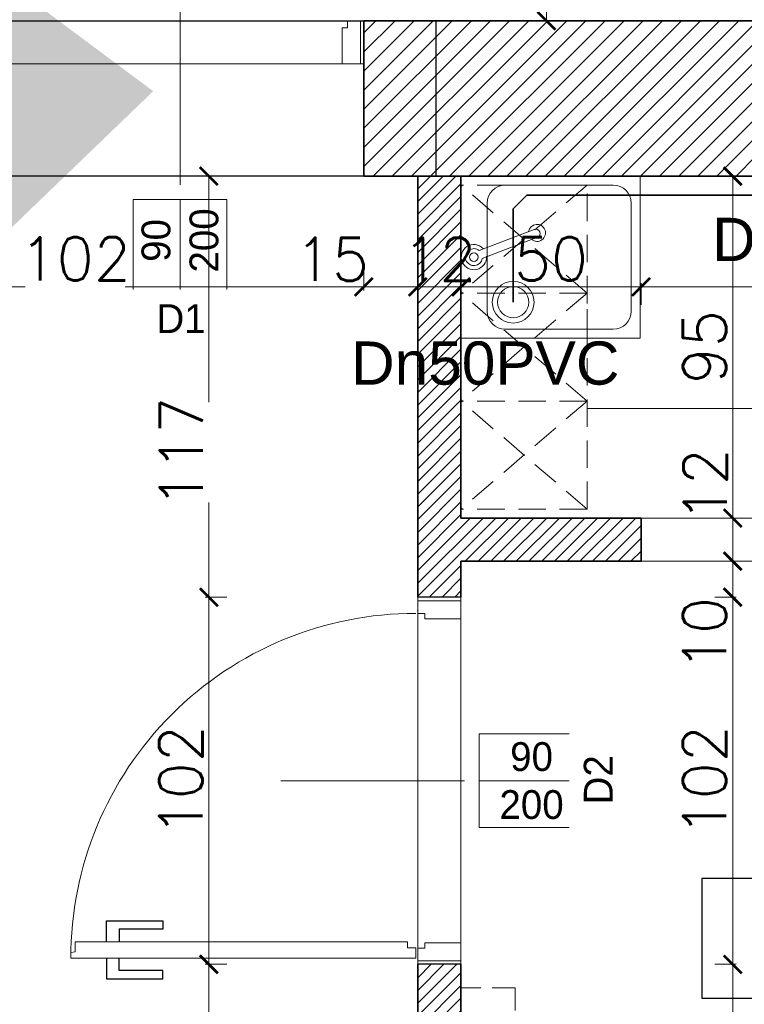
# Model space of a CAD drawing. Header units: millimetres. Extents: x -740 to 33545, y 5178 to 22494.
# Tile 126 of 250: x 9885 to 10086, y 10129 to 10403. Entities that reach past the tile are written whole.
import ezdxf
from ezdxf.lldxf.tags import DXFTag

# ---------------------------------------------------------------- set-up
doc = ezdxf.new("R2010")
doc.units = ezdxf.units.MM
doc.header["$MEASUREMENT"] = 0
doc.linetypes.add('DASHED', pattern=[19.05, 12.7, -6.35])
doc.linetypes.add('DASHED2', pattern=[9.525, 6.35, -3.175])
doc.layers.get('Defpoints').update_dxf_attribs({"color": 252})
for name, color, linetype, lineweight in [('_IS_EKO_KS_opis', 7, 'Continuous', 15), ('_IS_EKO_KS_prow_w_posadzce', 34, 'Continuous', 35), ('A_istniejÄ…ce Ĺ›ciany', 252, 'Continuous', 35), ('A_l.przerywana', 252, 'ICAD_ISO03W100', 9), ('A_opisy', 252, 'Continuous', 15), ('A_projektowane sciany', 252, 'Continuous', 35), ('A_wyposaĹĽenie', 252, 'Continuous', 9), ('l. przekrojowa', 252, 'Continuous', 30), ('l.wypeĹ‚nien', 252, 'Continuous', 5), ('mebelki', 252, 'Continuous', 9), ('Nowe_820-G Rysunki Obrazki_Nr_piĂłra__23', 252, 'Continuous', 15), ('wymiarowanie', 252, 'Continuous', 9)]:
    doc.layers.add(name, color=color, linetype=linetype, lineweight=lineweight)
doc.layers.add('stolarka', color=252, linetype='Continuous')
doc.layers.add('tabelki opis', color=252, linetype='Continuous')
doc.styles.add('Arial_1', font='arial.ttf')
doc.styles.add('styl2', font='simplex.shx')
tags = doc.linetypes.add('ICAD_ISO03W100', pattern=[30, 12, -18]).pattern_tags.tags
tags[6:7] = [DXFTag(74, 4), DXFTag(75, 0), DXFTag(340, '0'), DXFTag(46, 1.0), DXFTag(50, 0.0), DXFTag(44, 0.0), DXFTag(45, 0.0)]
tags[4:5] = [DXFTag(74, 4), DXFTag(75, 0), DXFTag(340, '0'), DXFTag(46, 1.0), DXFTag(50, 0.0), DXFTag(44, 0.0), DXFTag(45, 0.0)]
doc.dimstyles.new('ISO', dxfattribs={"dimtxt": 180, "dimasz": 180, "dimexe": 180, "dimexo": 180, "dimgap": 90, "dimtad": 1, "dimtoh": 1, "dimdec": 0, "dimzin": 0, "dimdsep": 46, "dimtxsty": 'Standard', "dimsah": 1, "dimcen": 90, "dimdle": 100, "dimadec": 4, "dimazin": 0, "dimtfac": 1, "dimtdec": 4, "dimtofl": 0, "dimtmove": 0, "dimatfit": 3, "dimfxl": 0, "dimtvp": 180, "dimtolj": 1, "dimtzin": 0, "dimarcsym": 0})
doc.dimstyles.new('Skala 1-50', dxfattribs={"dimtxt": 12, "dimasz": 5, "dimexe": 1, "dimexo": 1, "dimgap": 1.5, "dimtad": 1, "dimdec": 1, "dimrnd": 0.5, "dimtxsty": 'styl2', "dimblk": 'ARCHTICK', "dimcen": 5, "dimadec": 0, "dimazin": 0, "dimtfac": 1, "dimtdec": 1, "dimtmove": 1, "dimatfit": 3, "dimldrblk": 'ARCHTICK', "dimfxl": 0, "dimlwd": -1, "dimlwe": -1, "dimarcsym": 0})

# ---------------------------------------------------------------- blocks, each defined once
blk = doc.blocks.new('_ArchTick')
at = {"color": 0, "linetype": 'ByBlock', "const_width": 0.15}
blk.add_lwpolyline([(-0.5, -0.5), (0.5, 0.5)], dxfattribs=at)
blk = doc.blocks.new('*D2244')
at = {"layer": 'Defpoints', "color": 0}
for p in [(10055.83, 10552.52), (10030.92, 10402.52), (10066.23, 10402.52)]:
    blk.add_point(p, dxfattribs=at)
at = {"layer": 'wymiarowanie', "color": 0}
for p, q in [((10035.92, 10552.52), (10029.92, 10552.52)), ((10030.92, 10552.52), (10030.92, 10402.52)), ((10035.92, 10402.52), (10029.92, 10402.52))]:
    blk.add_line(p, q, dxfattribs=at)
at = {"layer": 'wymiarowanie', "color": 0, "xscale": 5, "yscale": 5, "zscale": 5}
for p, rotation in [((10030.92, 10552.52), 90), ((10030.92, 10402.52), 270)]:
    blk.add_blockref('_ArchTick', p, dxfattribs=dict(at, rotation=rotation))
at = {"layer": 'wymiarowanie', "color": 0, "insert": (10023.12, 10477.52), "char_height": 12, "attachment_point": 5, "rotation": 90, "style": 'styl2'}
blk.add_mtext('150', dxfattribs=at)
blk = doc.blocks.new('*D2609')
at = {"layer": 'Defpoints', "color": 0}
for p in [(9980.19, 10434.77), (9878.19, 10402.52), (9980.19, 10402.52)]:
    blk.add_point(p, dxfattribs=at)
at = {"layer": 'wymiarowanie', "color": 0}
for p, q in [((9878.19, 10429.77), (9878.19, 10435.77)), ((9878.19, 10434.77), (9980.19, 10434.77)), ((9980.19, 10429.77), (9980.19, 10435.77))]:
    blk.add_line(p, q, dxfattribs=at)
at = {"layer": 'wymiarowanie', "color": 0, "xscale": 5, "yscale": 5, "zscale": 5, "rotation": 180}
blk.add_blockref('_ArchTick', (9878.19, 10434.77), dxfattribs=at)
at = {"layer": 'wymiarowanie', "color": 0, "xscale": 5, "yscale": 5, "zscale": 5}
blk.add_blockref('_ArchTick', (9980.19, 10434.77), dxfattribs=at)
at = {"layer": 'wymiarowanie', "color": 0, "insert": (9929.19, 10442.57), "char_height": 12, "attachment_point": 5, "style": 'styl2'}
blk.add_mtext('102', dxfattribs=at)
blk = doc.blocks.new('*D2610')
at = {"layer": 'Defpoints', "color": 0}
for p in [(10089.09, 10434.77), (9980.19, 10402.52), (10089.09, 10402.52)]:
    blk.add_point(p, dxfattribs=at)
at = {"layer": 'wymiarowanie', "color": 0}
for p, q in [((9980.19, 10429.77), (9980.19, 10435.77)), ((9980.19, 10434.77), (10089.09, 10434.77)), ((10089.09, 10429.77), (10089.09, 10435.77))]:
    blk.add_line(p, q, dxfattribs=at)
at = {"layer": 'wymiarowanie', "color": 0, "xscale": 5, "yscale": 5, "zscale": 5, "rotation": 180}
blk.add_blockref('_ArchTick', (9980.19, 10434.77), dxfattribs=at)
at = {"layer": 'wymiarowanie', "color": 0, "xscale": 5, "yscale": 5, "zscale": 5}
blk.add_blockref('_ArchTick', (10089.09, 10434.77), dxfattribs=at)
at = {"layer": 'wymiarowanie', "color": 0, "insert": (10034.64, 10442.57), "char_height": 12, "attachment_point": 5, "style": 'styl2'}
blk.add_mtext('109', dxfattribs=at)
blk = doc.blocks.new('*D2626')
at = {"layer": 'Defpoints', "color": 0}
for p in [(9878.19, 10359.34), (9980.19, 10359.34), (9980.19, 10328.56)]:
    blk.add_point(p, dxfattribs=at)
at = {"layer": 'wymiarowanie', "color": 0}
for p, q in [((9878.19, 10333.56), (9878.19, 10327.56)), ((9980.19, 10333.56), (9980.19, 10327.56)), ((9878.19, 10328.56), (9886.18, 10328.56)), ((9980.19, 10328.56), (9913.95, 10328.56))]:
    blk.add_line(p, q, dxfattribs=at)
at = {"layer": 'wymiarowanie', "color": 0, "xscale": 5, "yscale": 5, "zscale": 5, "rotation": 180}
blk.add_blockref('_ArchTick', (9878.19, 10328.56), dxfattribs=at)
at = {"layer": 'wymiarowanie', "color": 0, "xscale": 5, "yscale": 5, "zscale": 5}
blk.add_blockref('_ArchTick', (9980.19, 10328.56), dxfattribs=at)
at = {"layer": 'wymiarowanie', "color": 0, "insert": (9900.07, 10336.36), "char_height": 12, "attachment_point": 5, "style": 'styl2'}
blk.add_mtext('102', dxfattribs=at)
blk = doc.blocks.new('*D2627')
at = {"layer": 'Defpoints', "color": 0}
for p in [(9980.19, 10359.34), (9995.19, 10359.34), (9995.19, 10328.56)]:
    blk.add_point(p, dxfattribs=at)
at = {"layer": 'wymiarowanie', "color": 0}
for p, q in [((9980.19, 10333.56), (9980.19, 10327.56)), ((9995.19, 10333.56), (9995.19, 10327.56)), ((9980.19, 10328.56), (9995.19, 10328.56))]:
    blk.add_line(p, q, dxfattribs=at)
at = {"layer": 'wymiarowanie', "color": 0, "xscale": 5, "yscale": 5, "zscale": 5, "rotation": 180}
blk.add_blockref('_ArchTick', (9980.19, 10328.56), dxfattribs=at)
at = {"layer": 'wymiarowanie', "color": 0, "xscale": 5, "yscale": 5, "zscale": 5}
blk.add_blockref('_ArchTick', (9995.19, 10328.56), dxfattribs=at)
at = {"layer": 'wymiarowanie', "color": 0, "insert": (9971.36, 10336.21), "char_height": 12, "attachment_point": 5, "style": 'styl2'}
blk.add_mtext('15', dxfattribs=at)
blk = doc.blocks.new('*D2628')
at = {"layer": 'Defpoints', "color": 0}
for p in [(9995.19, 10359.34), (10007.19, 10328.56), (10007.19, 10266.84)]:
    blk.add_point(p, dxfattribs=at)
at = {"layer": 'wymiarowanie', "color": 0}
for p, q in [((9995.19, 10333.56), (9995.19, 10327.56)), ((9995.19, 10328.56), (10007.19, 10328.56)), ((10007.19, 10323.56), (10007.19, 10329.56))]:
    blk.add_line(p, q, dxfattribs=at)
at = {"layer": 'wymiarowanie', "color": 0, "xscale": 5, "yscale": 5, "zscale": 5, "rotation": 180}
blk.add_blockref('_ArchTick', (9995.19, 10328.56), dxfattribs=at)
at = {"layer": 'wymiarowanie', "color": 0, "xscale": 5, "yscale": 5, "zscale": 5}
blk.add_blockref('_ArchTick', (10007.19, 10328.56), dxfattribs=at)
at = {"layer": 'wymiarowanie', "color": 0, "insert": (10001.19, 10336.21), "char_height": 12, "attachment_point": 5, "style": 'styl2'}
blk.add_mtext('12', dxfattribs=at)
blk = doc.blocks.new('*D2629')
at = {"layer": 'Defpoints', "color": 0}
for p in [(10057.19, 10328.56), (10007.19, 10266.84), (10057.19, 10264.34)]:
    blk.add_point(p, dxfattribs=at)
at = {"layer": 'wymiarowanie', "color": 0}
for p, q in [((10007.19, 10323.56), (10007.19, 10329.56)), ((10007.19, 10328.56), (10057.19, 10328.56)), ((10057.19, 10323.56), (10057.19, 10329.56))]:
    blk.add_line(p, q, dxfattribs=at)
at = {"layer": 'wymiarowanie', "color": 0, "xscale": 5, "yscale": 5, "zscale": 5, "rotation": 180}
blk.add_blockref('_ArchTick', (10007.19, 10328.56), dxfattribs=at)
at = {"layer": 'wymiarowanie', "color": 0, "xscale": 5, "yscale": 5, "zscale": 5}
blk.add_blockref('_ArchTick', (10057.19, 10328.56), dxfattribs=at)
at = {"layer": 'wymiarowanie', "color": 0, "insert": (10032.19, 10336.36), "char_height": 12, "attachment_point": 5, "style": 'styl2'}
blk.add_mtext('50', dxfattribs=at)
blk = doc.blocks.new('*D2630')
at = {"layer": 'Defpoints', "color": 0}
for p in [(10154.19, 10328.56), (10057.19, 10264.34), (10154.19, 10264.34)]:
    blk.add_point(p, dxfattribs=at)
at = {"layer": 'wymiarowanie', "color": 0}
for p, q in [((10057.19, 10323.56), (10057.19, 10329.56)), ((10057.19, 10328.56), (10154.19, 10328.56)), ((10154.19, 10323.56), (10154.19, 10329.56))]:
    blk.add_line(p, q, dxfattribs=at)
at = {"layer": 'wymiarowanie', "color": 0, "xscale": 5, "yscale": 5, "zscale": 5, "rotation": 180}
blk.add_blockref('_ArchTick', (10057.19, 10328.56), dxfattribs=at)
at = {"layer": 'wymiarowanie', "color": 0, "xscale": 5, "yscale": 5, "zscale": 5}
blk.add_blockref('_ArchTick', (10154.19, 10328.56), dxfattribs=at)
at = {"layer": 'wymiarowanie', "color": 0, "insert": (10105.69, 10336.36), "char_height": 12, "attachment_point": 5, "style": 'styl2'}
blk.add_mtext('97', dxfattribs=at)
blk = doc.blocks.new('*D2755')
at = {"layer": 'Defpoints', "color": 0}
for p in [(9937.17, 10140.34), (9995.19, 10140.34), (9995.19, 9896.26)]:
    blk.add_point(p, dxfattribs=at)
at = {"layer": 'wymiarowanie', "color": 0}
for p, q in [((9942.17, 10140.34), (9936.17, 10140.34)), ((9937.17, 9896.26), (9937.17, 10140.34)), ((9942.17, 9896.26), (9936.17, 9896.26))]:
    blk.add_line(p, q, dxfattribs=at)
at = {"layer": 'wymiarowanie', "color": 0, "xscale": 5, "yscale": 5, "zscale": 5}
for p, rotation in [((9937.17, 10140.34), 90), ((9937.17, 9896.26), 270)]:
    blk.add_blockref('_ArchTick', p, dxfattribs=dict(at, rotation=rotation))
at = {"layer": 'wymiarowanie', "color": 0, "insert": (9929.52, 10018.3), "char_height": 12, "attachment_point": 5, "rotation": 90, "style": 'styl2'}
blk.add_mtext('244', dxfattribs=at)
blk = doc.blocks.new('*D2756')
at = {"layer": 'Defpoints', "color": 0}
for p in [(9937.17, 10242.34), (9995.19, 10242.34), (9995.19, 10140.34)]:
    blk.add_point(p, dxfattribs=at)
at = {"layer": 'wymiarowanie', "color": 0}
for p, q in [((9942.17, 10242.34), (9936.17, 10242.34)), ((9937.17, 10140.34), (9937.17, 10242.34)), ((9942.17, 10140.34), (9936.17, 10140.34))]:
    blk.add_line(p, q, dxfattribs=at)
at = {"layer": 'wymiarowanie', "color": 0, "xscale": 5, "yscale": 5, "zscale": 5}
for p, rotation in [((9937.17, 10242.34), 90), ((9937.17, 10140.34), 270)]:
    blk.add_blockref('_ArchTick', p, dxfattribs=dict(at, rotation=rotation))
at = {"layer": 'wymiarowanie', "color": 0, "insert": (9929.37, 10191.34), "char_height": 12, "attachment_point": 5, "rotation": 90, "style": 'styl2'}
blk.add_mtext('102', dxfattribs=at)
blk = doc.blocks.new('*D2757')
at = {"layer": 'Defpoints', "color": 0}
for p in [(9937.17, 10359.34), (9980.19, 10359.34), (9995.19, 10242.34)]:
    blk.add_point(p, dxfattribs=at)
at = {"layer": 'wymiarowanie', "color": 0}
for p, q in [((9942.17, 10359.34), (9936.17, 10359.34)), ((9937.17, 10359.34), (9937.17, 10296.56)), ((9937.17, 10242.34), (9937.17, 10268.63)), ((9942.17, 10242.34), (9936.17, 10242.34))]:
    blk.add_line(p, q, dxfattribs=at)
at = {"layer": 'wymiarowanie', "color": 0, "xscale": 5, "yscale": 5, "zscale": 5}
for p, rotation in [((9937.17, 10359.34), 90), ((9937.17, 10242.34), 270)]:
    blk.add_blockref('_ArchTick', p, dxfattribs=dict(at, rotation=rotation))
at = {"layer": 'wymiarowanie', "color": 0, "insert": (9929.52, 10282.6), "char_height": 12, "attachment_point": 5, "rotation": 90, "style": 'styl2'}
blk.add_mtext('117', dxfattribs=at)
blk = doc.blocks.new('*D2765')
at = {"layer": 'Defpoints', "color": 0}
for p in [(10071.5, 10359.34), (10071.5, 10264.34), (10082.64, 10264.34)]:
    blk.add_point(p, dxfattribs=at)
at = {"layer": 'wymiarowanie', "color": 0}
for p, q in [((10077.64, 10359.34), (10083.64, 10359.34)), ((10082.64, 10359.34), (10082.64, 10264.34)), ((10077.64, 10264.34), (10083.64, 10264.34))]:
    blk.add_line(p, q, dxfattribs=at)
at = {"layer": 'wymiarowanie', "color": 0, "xscale": 5, "yscale": 5, "zscale": 5}
for p, rotation in [((10082.64, 10359.34), 90), ((10082.64, 10264.34), 270)]:
    blk.add_blockref('_ArchTick', p, dxfattribs=dict(at, rotation=rotation))
at = {"layer": 'wymiarowanie', "color": 0, "insert": (10074.84, 10311.84), "char_height": 12, "attachment_point": 5, "rotation": 90, "style": 'styl2'}
blk.add_mtext('95', dxfattribs=at)
blk = doc.blocks.new('*D2766')
at = {"layer": 'Defpoints', "color": 0}
for p in [(10071.5, 10264.34), (10057.19, 10252.34), (10082.64, 10252.34)]:
    blk.add_point(p, dxfattribs=at)
at = {"layer": 'wymiarowanie', "color": 0}
for p, q in [((10077.64, 10264.34), (10083.64, 10264.34)), ((10082.64, 10264.34), (10082.64, 10252.34)), ((10077.64, 10252.34), (10083.64, 10252.34))]:
    blk.add_line(p, q, dxfattribs=at)
at = {"layer": 'wymiarowanie', "color": 0, "xscale": 5, "yscale": 5, "zscale": 5}
for p, rotation in [((10082.64, 10264.34), 90), ((10082.64, 10252.34), 270)]:
    blk.add_blockref('_ArchTick', p, dxfattribs=dict(at, rotation=rotation))
at = {"layer": 'wymiarowanie', "color": 0, "insert": (10074.99, 10273.47), "char_height": 12, "attachment_point": 5, "rotation": 90, "style": 'styl2'}
blk.add_mtext('12', dxfattribs=at)
blk = doc.blocks.new('*D2767')
at = {"layer": 'Defpoints', "color": 0}
for p in [(10057.19, 10252.34), (10007.19, 10242.34), (10082.64, 10242.34)]:
    blk.add_point(p, dxfattribs=at)
at = {"layer": 'wymiarowanie', "color": 0}
for p, q in [((10077.64, 10252.34), (10083.64, 10252.34)), ((10082.64, 10252.34), (10082.64, 10242.34)), ((10077.64, 10242.34), (10083.64, 10242.34))]:
    blk.add_line(p, q, dxfattribs=at)
at = {"layer": 'wymiarowanie', "color": 0, "xscale": 5, "yscale": 5, "zscale": 5}
for p, rotation in [((10082.64, 10252.34), 90), ((10082.64, 10242.34), 270)]:
    blk.add_blockref('_ArchTick', p, dxfattribs=dict(at, rotation=rotation))
at = {"layer": 'wymiarowanie', "color": 0, "insert": (10074.84, 10232.11), "char_height": 12, "attachment_point": 5, "rotation": 90, "style": 'styl2'}
blk.add_mtext('10', dxfattribs=at)
blk = doc.blocks.new('*D2768')
at = {"layer": 'Defpoints', "color": 0}
for p in [(10007.19, 10242.34), (10007.19, 10140.34), (10082.64, 10140.34)]:
    blk.add_point(p, dxfattribs=at)
at = {"layer": 'wymiarowanie', "color": 0}
for p, q in [((10077.64, 10242.34), (10083.64, 10242.34)), ((10082.64, 10242.34), (10082.64, 10140.34)), ((10077.64, 10140.34), (10083.64, 10140.34))]:
    blk.add_line(p, q, dxfattribs=at)
at = {"layer": 'wymiarowanie', "color": 0, "xscale": 5, "yscale": 5, "zscale": 5}
for p, rotation in [((10082.64, 10242.34), 90), ((10082.64, 10140.34), 270)]:
    blk.add_blockref('_ArchTick', p, dxfattribs=dict(at, rotation=rotation))
at = {"layer": 'wymiarowanie', "color": 0, "insert": (10074.84, 10191.34), "char_height": 12, "attachment_point": 5, "rotation": 90, "style": 'styl2'}
blk.add_mtext('102', dxfattribs=at)
blk = doc.blocks.new('*D2769')
at = {"layer": 'Defpoints', "color": 0}
for p in [(10007.19, 10140.34), (10015.44, 9919.76), (10082.64, 9919.76)]:
    blk.add_point(p, dxfattribs=at)
at = {"layer": 'wymiarowanie', "color": 0}
for p, q in [((10077.64, 10140.34), (10083.64, 10140.34)), ((10082.64, 10140.34), (10082.64, 9919.76)), ((10077.64, 9919.76), (10083.64, 9919.76))]:
    blk.add_line(p, q, dxfattribs=at)
at = {"layer": 'wymiarowanie', "color": 0, "xscale": 5, "yscale": 5, "zscale": 5}
for p, rotation in [((10082.64, 10140.34), 90), ((10082.64, 9919.76), 270)]:
    blk.add_blockref('_ArchTick', p, dxfattribs=dict(at, rotation=rotation))
at = {"layer": 'wymiarowanie', "color": 0, "insert": (10074.29, 10030.05), "char_height": 12, "attachment_point": 5, "rotation": 90, "style": 'styl2'}
blk.add_mtext('220,5', dxfattribs=at)

msp = doc.modelspace()

# ---------------------------------------------------------------- hatches: boundary and pattern name
at = {"layer": 'l.wypeĹ‚nien'}
h = msp.add_hatch(dxfattribs=at)
h.set_pattern_fill('ANSI31', color=256, scale=30, style=0)
h.paths.add_polyline_path([(10179.68, 10402.52), (10279.59, 10402.52), (10279.59, 10396.52), (10273.59, 10396.52), (10273.59, 10123.69), (10279.59, 10126.48), (10279.59, 10017.29), (10316.23, 10017.29), (10316.23, 9992.74), (10279.59, 9992.74), (10279.59, 9927.76), (10254.19, 9927.76), (10254.19, 10359.34), (10179.68, 10359.34)])
h.paths.add_polyline_path([(10260.11, 10246.37), (10272.71, 10246.37), (10272.71, 10279.87), (10260.11, 10279.87)], flags=24)
h.paths.add_polyline_path([(10504.8, 10309.84), (10504.8, 10297.84), (10504.8, 10254.75), (10504.8, 10017.29), (10504.8, 9992.74), (10504.8, 9927.76), (10529.35, 9927.76), (10529.35, 10281.34), (10542.35, 10281.34), (10542.35, 10359.34), (10636.35, 10359.34), (10635.51, 10402.52), (10504.8, 10402.52), (10504.8, 10396.52)])
h.paths.add_polyline_path([(10504.8, 10396.52), (10510.8, 10396.52), (10510.8, 10309.84), (10504.8, 10309.84)], flags=16)
h.paths.add_polyline_path([(10504.8, 10392.52), (10504.8, 10309.84), (10510.8, 10309.84), (10510.8, 10396.52), (10504.8, 10396.52)], flags=0)
h.paths.add_polyline_path([(10515.95, 10326.34), (10515.95, 10347.34), (10530.35, 10347.34), (10530.35, 10326.34)], flags=16)
h.paths.add_polyline_path([(10515.95, 10347.34), (10515.95, 10326.34), (10530.35, 10326.34), (10530.35, 10347.34)], flags=0)
h.paths.add_polyline_path([(10515.95, 10297.84), (10515.95, 10293.34), (10530.35, 10293.34), (10530.35, 10314.34), (10515.95, 10314.34), (10515.95, 10309.84)], flags=16)
h.paths.add_polyline_path([(10515.95, 10297.84), (10515.95, 10309.84), (10515.95, 10314.34), (10530.35, 10314.34), (10530.35, 10293.34), (10515.95, 10293.34)], flags=0)
h.paths.add_polyline_path([(10504.8, 10254.75), (10504.8, 10297.84), (10510.8, 10297.84), (10510.8, 10254.75)], flags=16)
h.paths.add_polyline_path([(10510.8, 10254.75), (10510.8, 10297.84), (10504.8, 10297.84), (10504.8, 10259.75), (10504.8, 10254.75)], flags=0)
h.paths.add_polyline_path([(10504.8, 10297.84), (10510.8, 10297.84), (10510.8, 10309.84), (10504.8, 10309.84)], flags=16)
h.paths.add_polyline_path([(10504.8, 10309.84), (10510.8, 10309.84), (10510.8, 10297.84), (10504.8, 10297.84)], flags=0)
h.paths.add_polyline_path([(10510.8, 10309.84), (10515.95, 10309.84), (10515.95, 10297.84), (10510.8, 10297.84)], flags=16)
h.paths.add_polyline_path([(10510.84, 10326.02), (10523.45, 10326.02), (10523.45, 10359.52), (10510.84, 10359.52)], flags=8)
h.paths.add_polyline_path([(10510.84, 10326.02), (10523.45, 10326.02), (10523.45, 10359.52), (10510.84, 10359.52)], flags=8)
h.paths.add_polyline_path([(9506.72, 10359.34), (9506.72, 10402.52), (9858.19, 10402.52), (9858.19, 10359.34)])
h.paths.add_polyline_path([(10000.19, 10359.34), (10089.09, 10359.34), (10089.09, 10402.52), (10000.19, 10402.52)])
h.paths.add_polyline_path([(10273.59, 10123.69), (10273.59, 10396.52), (10279.59, 10396.52), (10279.59, 10359.34), (10279.59, 10126.48)])
h.paths.add_polyline_path([(10372.72, 9992.74), (10372.72, 10017.29), (10316.23, 10017.29), (10316.23, 9992.74)])
h.paths.add_polyline_path([(9858.19, 10359.34), (9858.19, 10402.52), (9878.19, 10402.52), (9878.19, 10359.34)])
h.paths.add_polyline_path([(10000.19, 10359.34), (10000.19, 10402.52), (9980.19, 10402.52), (9980.19, 10359.34)])
h.paths.add_polyline_path([(10279.59, 9907.76), (10279.59, 9927.76), (10254.19, 9927.76), (10254.19, 9907.76)])
h.paths.add_polyline_path([(10529.35, 9907.76), (10529.35, 9927.76), (10504.8, 9927.76), (10504.8, 9907.76)])
h.paths.add_polyline_path([(10494.8, 10017.29), (10494.8, 9992.74), (10504.8, 9992.74), (10504.8, 10017.29)])
h = msp.add_hatch(dxfattribs=at)
h.set_pattern_fill('ANSI31', color=256, scale=20, style=0)
h.paths.add_polyline_path([(9995.19, 10040.34), (9995.19, 9907.76), (10254.19, 9907.76), (10254.19, 9919.76), (10134.19, 9919.76), (10054.19, 9919.76), (10007.19, 9919.76), (10007.19, 10040.34), (10007.19, 10140.34), (9995.19, 10140.34)])
h.paths.add_polyline_path([(9995.19, 10242.34), (10007.19, 10242.34), (10007.19, 10252.34), (10057.19, 10252.34), (10057.19, 10264.34), (10007.19, 10264.34), (10007.19, 10359.34), (9995.19, 10359.34)])

# ---------------------------------------------------------------- linework, layer by layer
at = {"layer": '_IS_EKO_KS_prow_w_posadzce'}
for p, q in [((10025.47, 10354.04), (10021.68, 10350.25)), ((10025.47, 10354.04), (10247.1, 10354.04)), ((10021.68, 10350.25), (10021.68, 10324.32))]:
    msp.add_line(p, q, dxfattribs=at)
at = {"layer": 'A_istniejÄ…ce Ĺ›ciany'}
msp.add_line((9980.19, 10359.34), (9980.19, 10402.52), dxfattribs=at)
for points in [[(10089.09, 10402.52), (9980.19, 10402.52)], [(10091.4, 10402.52), (10066.23, 10402.52)], [(9980.19, 10359.34), (10089.09, 10359.34)]]:
    msp.add_lwpolyline(points, dxfattribs=at)
at = {"layer": 'A_l.przerywana', "lineweight": 30, "ltscale": 0.3}
msp.add_lwpolyline([(9858.19, 10402.52), (10000.19, 10402.52), (10000.19, 10359.34), (9858.19, 10359.34)], close=True, dxfattribs=at)
at = {"layer": 'A_l.przerywana', "ltscale": 0.3}
for points in [[(9980.19, 10402.52), (9980.19, 10390.52), (9878.19, 10390.52), (9878.19, 10402.52)], [(9980.19, 10371.34), (9980.19, 10359.34), (9878.19, 10359.34), (9878.19, 10371.34)]]:
    msp.add_lwpolyline(points, dxfattribs=at)
for points in [[(10057.19, 10264.34), (10154.19, 10264.34), (10154.19, 10252.34), (10057.19, 10252.34)], [(9995.19, 10140.34), (10007.19, 10140.34), (10007.19, 10242.34), (9995.19, 10242.34)]]:
    msp.add_lwpolyline(points, close=True, dxfattribs=at)
at = {"layer": 'A_opisy'}
for p, q in [((9929.19, 10352.88), (9929.19, 10407.88)), ((9957.19, 10191.34), (10012.19, 10191.34))]:
    msp.add_line(p, q, dxfattribs=at)
at = {"layer": 'A_projektowane sciany'}
for p, q in [((9995.19, 10242.34), (9995.19, 10359.34)), ((10007.19, 10264.34), (10007.19, 10359.34)), ((10007.19, 10264.34), (10057.19, 10264.34)), ((10057.19, 10264.34), (10057.19, 10252.34)), ((10057.19, 10252.34), (10007.19, 10252.34)), ((10007.19, 10242.34), (10007.19, 10252.34)), ((9995.19, 10040.34), (9995.19, 10140.34)), ((10007.19, 10040.34), (10007.19, 10140.34))]:
    msp.add_line(p, q, dxfattribs=at)
at = {"layer": 'A_wyposaĹĽenie', "linetype": 'DASHED', "ltscale": 0.6}
for p, q in [((10007.19, 10266.84), (10007.19, 10356.84)), ((10042.19, 10356.84), (10007.19, 10326.84)), ((10042.19, 10326.84), (10007.19, 10356.84)), ((10042.19, 10356.84), (10007.19, 10356.84)), ((10007.19, 10266.84), (10007.19, 10356.84)), ((10042.19, 10266.84), (10042.19, 10356.84)), ((10042.19, 10266.84), (10042.19, 10356.84)), ((10042.19, 10296.84), (10007.19, 10326.84)), ((10042.19, 10326.84), (10007.19, 10296.84)), ((10042.19, 10326.84), (10007.19, 10326.84)), ((10042.19, 10296.84), (10007.19, 10326.84)), ((10042.19, 10326.84), (10007.19, 10296.84)), ((10042.19, 10296.84), (10007.19, 10296.84)), ((10042.19, 10266.84), (10007.19, 10296.84)), ((10042.19, 10296.84), (10007.19, 10266.84)), ((10042.19, 10296.84), (10007.19, 10296.84)), ((10042.19, 10266.84), (10007.19, 10296.84)), ((10042.19, 10296.84), (10007.19, 10266.84)), ((10042.19, 10266.84), (10007.19, 10266.84)), ((10042.19, 10266.84), (10007.19, 10266.84))]:
    msp.add_line(p, q, dxfattribs=at)
at = {"layer": 'A_wyposaĹĽenie', "linetype": 'DASHED2'}
for q in [(10007.19, 10133.83), (10022.19, 10013.83), (10022.19, 10013.83)]:
    msp.add_line((10022.19, 10133.83), q, dxfattribs=at)
at = {"layer": 'l. przekrojowa'}
for p, q in [((10007.19, 10242.34), (9995.19, 10242.34)), ((10007.19, 10140.34), (9995.19, 10140.34))]:
    msp.add_line(p, q, dxfattribs=at)
at = {"layer": 'mebelki'}
for p, q in [((10019.48, 10356.84), (10049.48, 10356.84)), ((10014.48, 10321.84), (10014.48, 10351.84)), ((10054.48, 10351.84), (10054.48, 10321.84)), ((10012.25, 10338.67), (10027.54, 10344.54)), ((10028.39, 10342.35), (10013.09, 10336.47)), ((10019.48, 10316.84), (10049.48, 10316.84))]:
    msp.add_line(p, q, dxfattribs=at)
msp.add_lwpolyline([(10007.19, 10314.34), (10007.19, 10359.34), (10056.98, 10359.34), (10056.98, 10314.34)], close=True, dxfattribs=at)
for centre, radius in [((10010.77, 10336.84), 1.18), ((10021.68, 10324.32), 5.8), ((10021.68, 10324.32), 4.36)]:
    msp.add_circle(centre, radius, dxfattribs=at)
for centre, radius, start, end in [((10019.48, 10351.84), 5, 90, 180), ((10049.48, 10351.84), 5, 0, 90), ((10028.29, 10343.57), 2.37, 230.7702, 171.2413), ((10027.97, 10343.44), 1.18, 291.0058, 111.0058), ((10010.77, 10336.84), 3.51, 42.9072, 3.6727), ((10010.77, 10336.84), 2.35, 51.2504, 350.6627), ((10019.48, 10321.84), 5, 180, 270), ((10049.48, 10321.84), 5, 270, 0)]:
    msp.add_arc(centre, radius, start, end, dxfattribs=at)
at = {"layer": 'Nowe_820-G Rysunki Obrazki_Nr_piĂłra__23', "linetype": 'Continuous', "lineweight": 15}
for points in [[(10007.19, 10314.34), (10007.19, 10322.34)], [(10042.19, 10314.34), (10042.19, 10322.34)]]:
    msp.add_lwpolyline(points, dxfattribs=at)
at = {"layer": 'stolarka', "lineweight": 9}
for points in [[(9974.19, 10400.55), (9975.7, 10400.55), (9975.7, 10402.52), (9979.24, 10402.52), (9979.24, 10390.52), (9974.19, 10390.52), (9974.19, 10400.55)], [(9997.16, 10236.29), (9997.16, 10237.81), (9995.19, 10237.81), (9995.19, 10241.34), (10007.19, 10241.34), (10007.19, 10236.29), (9997.16, 10236.29)], [(9994.61, 10144.88), (9994.61, 10142.09), (9898.84, 10142.09), (9898.85, 10143.6), (9900, 10143.78), (9900, 10146.62), (9992.31, 10146.62), (9992.31, 10144.88), (9994.61, 10144.88)], [(9997.16, 10146.34), (9997.16, 10144.83), (9995.19, 10144.83), (9995.19, 10141.29), (10007.19, 10141.29), (10007.19, 10146.34), (9997.16, 10146.34)]]:
    msp.add_lwpolyline(points, dxfattribs=at)
at = {"layer": 'stolarka'}
for points in [[(9908.76, 10146.62), (9908.76, 10152.42), (9924.42, 10152.42), (9924.42, 10150.1), (9912.24, 10150.1), (9912.24, 10146.62)], [(9908.76, 10142.09), (9908.76, 10136.29), (9924.42, 10136.29), (9924.42, 10138.61), (9912.24, 10138.61), (9912.24, 10142.09)]]:
    msp.add_lwpolyline(points, dxfattribs=at)
at = {"layer": 'stolarka', "linetype": 'ICAD_ISO03W100', "lineweight": 13, "ltscale": 0.3}
msp.add_arc((9994.61, 10142.09), 95.77, 90.0003, 180.0531, dxfattribs=at)
at = {"layer": 'tabelki opis'}
msp.add_lwpolyline([(10157.25, 10164.19), (10074.09, 10164.19), (10074.09, 10130.93), (10157.25, 10130.93), (10157.25, 10164.19)], dxfattribs=at)
at = {"layer": 'wymiarowanie'}
msp.add_line((10155.6, 10294.75), (10042.19, 10294.75), dxfattribs=at)

# ---------------------------------------------------------------- texts
at = {"layer": '_IS_EKO_KS_opis', "style": 'Arial_1'}
for s, p in [('Dn75PVC', (10076.9, 10335.76)), ('Dn50PVC', (9976.66, 10301.4))]:
    msp.add_text(s, height=12, dxfattribs=at).set_placement(p)
at = {"layer": 'wymiarowanie', "char_height": 12, "width": 621.5287, "attachment_point": 1}
for s, insert in [('\\pi11.65274;{\\fCentury Gothic|b0|i0|c238|p34;Warstwa tynkarska - wyprawa dekoracyjna z tynku silikonowego o strukturze }\\pi12.21674;{\\fCentury Gothic|b0|i0|c238|p34;baranka o uziarnieniu 1,5 lub 2mm; kolor wg NCS:S1002-G50Y}\\P\\pi419.66474;{\\fCentury Gothic|b0|i0|c238|p34;grubość styropianu 20cm}\\P\\pi621.52874;{\\fCentury Gothic|b0|i0|c238|p34; }', (5416.61, 10370.91)), ('\\pi463.76474;{\\fCentury Gothic|b0|i0|c238|p34;Obróbka cokołowa}\\P\\pi223.76474;{\\fCentury Gothic|b0|i0|c238|p34; z blachy stalowej powlekanej w kolorze RAL 7016}', (5416.61, 10130.15))]:
    msp.add_mtext(s, dxfattribs=dict(at, insert=insert))

# ---------------------------------------------------------------- dimensions: what is measured, and where the dimension line sits
at = {"layer": 'wymiarowanie'}
for base, p1, p2, picture, middle in [((10030.92, 10402.52), (10055.83, 10552.52), (10066.23, 10402.52), '*D2244', (10023.12, 10477.52)), ((10082.64, 10264.34), (10071.5, 10359.34), (10071.5, 10264.34), '*D2765', (10074.84, 10311.84)), ((9937.17, 10242.34), (9995.19, 10140.34), (9995.19, 10242.34), '*D2756', (9929.37, 10191.34)), ((9937.17, 10140.34), (9995.19, 9896.26), (9995.19, 10140.34), '*D2755', (9929.52, 10018.3)), ((10082.64, 9919.76), (10007.19, 10140.34), (10015.44, 9919.76), '*D2769', (10074.29, 10030.05))]:
    dim = msp.add_linear_dim(base=base, p1=p1, p2=p2, angle=90, dimstyle='Skala 1-50', dxfattribs=at)
    dim.commit()
    dim.dimension.update_dxf_attribs({"geometry": picture, "text_midpoint": middle})
for base, p1, p2, picture, middle in [((9980.19, 10434.77), (9878.19, 10402.52), (9980.19, 10402.52), '*D2609', (9929.19, 10442.57)), ((10089.09, 10434.77), (9980.19, 10402.52), (10089.09, 10402.52), '*D2610', (10034.64, 10442.57)), ((10057.19, 10328.56), (10007.19, 10266.84), (10057.19, 10264.34), '*D2629', (10032.19, 10336.36)), ((10154.19, 10328.56), (10057.19, 10264.34), (10154.19, 10264.34), '*D2630', (10105.69, 10336.36))]:
    dim = msp.add_linear_dim(base=base, p1=p1, p2=p2, dimstyle='Skala 1-50', dxfattribs=at)
    dim.commit()
    dim.dimension.update_dxf_attribs({"geometry": picture, "text_midpoint": middle})
for base, p1, p2, picture, middle in [((9995.19, 10328.56), (9980.19, 10359.34), (9995.19, 10359.34), '*D2627', (9971.36, 10328.56)), ((10007.19, 10328.56), (9995.19, 10359.34), (10007.19, 10266.84), '*D2628', (10001.19, 10328.56))]:
    dim = msp.add_linear_dim(base=base, p1=p1, p2=p2, dimstyle='Skala 1-50', dxfattribs=at)
    dim.commit()
    dim.dimension.update_dxf_attribs({"geometry": picture, "text_midpoint": middle, "dimtype": 160})
for base, p1, p2, picture, middle in [((10082.64, 10252.34), (10071.5, 10264.34), (10057.19, 10252.34), '*D2766', (10082.64, 10273.47)), ((10082.64, 10242.34), (10057.19, 10252.34), (10007.19, 10242.34), '*D2767', (10082.64, 10232.11))]:
    dim = msp.add_linear_dim(base=base, p1=p1, p2=p2, angle=90, dimstyle='Skala 1-50', dxfattribs=at)
    dim.commit()
    dim.dimension.update_dxf_attribs({"geometry": picture, "text_midpoint": middle, "dimtype": 160})

# ---------------------------------------------------------------- leaders
at = {"layer": '_IS_EKO_KS_opis'}
msp.add_leader([(10056.05, 10492.01), (10085.93, 10461), (10153.72, 10461)], dimstyle='ISO', dxfattribs=at)

# ---------------------------------------------------------------- next in the draw order: texts
at = {"layer": 'A_opisy', "ltscale": 0.3, "insert": (9929.19, 10339.88), "char_height": 8, "width": 26, "attachment_point": 5, "rotation": 90, "bg_fill": 2}
msp.add_mtext('\\pi3.19200;{\\fCentury Gothic|b0|i0|c238|p0;90}\\P{\\fCentury Gothic|b0|i0|c238|p0;200}', dxfattribs=at)
at = {"layer": 'A_opisy', "ltscale": 0.3, "insert": (10025.19, 10191.34), "char_height": 8, "width": 26, "attachment_point": 5, "bg_fill": 2}
msp.add_mtext('\\pi3.19200;{\\fCentury Gothic|b0|i0|c238|p0;90}\\P{\\fCentury Gothic|b0|i0|c238|p0;200}', dxfattribs=at)

# ---------------------------------------------------------------- next in the draw order: linework, layer by layer
at = {"layer": 'A_opisy', "ltscale": 0.3}
for points in [[(9916.19, 10352.88), (9916.19, 10326.88), (9929.19, 10326.88), (9929.19, 10352.88)], [(9929.19, 10352.88), (9929.19, 10326.88), (9942.19, 10326.88), (9942.19, 10352.88)], [(10038.19, 10204.34), (10012.19, 10204.34), (10012.19, 10191.34), (10038.19, 10191.34)], [(10038.19, 10191.34), (10012.19, 10191.34), (10012.19, 10178.34), (10038.19, 10178.34)]]:
    msp.add_lwpolyline(points, close=True, dxfattribs=at)
at = {"layer": 'A_opisy', "lineweight": 30, "ltscale": 0.3}
for points in [[(9916.19, 10326.88), (9942.19, 10326.88), (9942.19, 10313.88), (9916.19, 10313.88)], [(10038.19, 10178.34), (10038.19, 10204.34), (10051.19, 10204.34), (10051.19, 10178.34)]]:
    msp.add_lwpolyline(points, close=True, dxfattribs=at)

# ---------------------------------------------------------------- next in the draw order: texts
at = {"layer": 'wymiarowanie', "insert": (5416.61, 10228.95), "char_height": 12, "width": 621.5287, "attachment_point": 1}
msp.add_mtext('\\pi452.88074;{\\fCentury Gothic|b0|i0|c238|p34;Parapety zewnętrzne}\\P\\pi223.76474;{\\fCentury Gothic|b0|i0|c238|p34; z blachy stalowej powlekanej w kolorze RAL 7016}', dxfattribs=at)

# ---------------------------------------------------------------- next in the draw order: leaders
at = {"layer": '_IS_EKO_KS_opis'}
msp.add_leader([(9775.49, 10492.01), (9805.38, 10461), (9873.16, 10461)], dimstyle='ISO', dxfattribs=at)

# ---------------------------------------------------------------- next in the draw order: texts
at = {"layer": 'A_opisy', "ltscale": 0.3, "insert": (9929.44, 10319.76), "char_height": 8, "width": 26, "attachment_point": 5, "bg_fill": 2}
msp.add_mtext('{\\fCentury Gothic|b0|i0|c238|p0;D1}', dxfattribs=at)
at = {"layer": 'A_opisy', "ltscale": 0.3, "insert": (10045.3, 10191.6), "char_height": 8, "width": 26, "attachment_point": 5, "rotation": 90, "bg_fill": 2}
msp.add_mtext('{\\fCentury Gothic|b0|i0|c238|p0;D2}', dxfattribs=at)

# ---------------------------------------------------------------- next in the draw order: dimensions: what is measured, and where the dimension line sits
at = {"layer": 'wymiarowanie'}
dim = msp.add_linear_dim(base=(9937.17, 10359.34), p1=(9995.19, 10242.34), p2=(9980.19, 10359.34), angle=90, dimstyle='Skala 1-50', dxfattribs=at)
dim.commit()
dim.dimension.update_dxf_attribs({"geometry": '*D2757', "text_midpoint": (9937.17, 10282.6), "dimtype": 160})
dim = msp.add_linear_dim(base=(9980.19, 10328.56), p1=(9878.19, 10359.34), p2=(9980.19, 10359.34), dimstyle='Skala 1-50', dxfattribs=at)
dim.commit()
dim.dimension.update_dxf_attribs({"geometry": '*D2626', "text_midpoint": (9900.07, 10328.56), "dimtype": 160})
dim = msp.add_linear_dim(base=(10082.64, 10140.34), p1=(10007.19, 10242.34), p2=(10007.19, 10140.34), angle=90, dimstyle='Skala 1-50', dxfattribs=at)
dim.commit()
dim.dimension.update_dxf_attribs({"geometry": '*D2768', "text_midpoint": (10074.84, 10191.34)})

doc.saveas('drawing.dxf')
